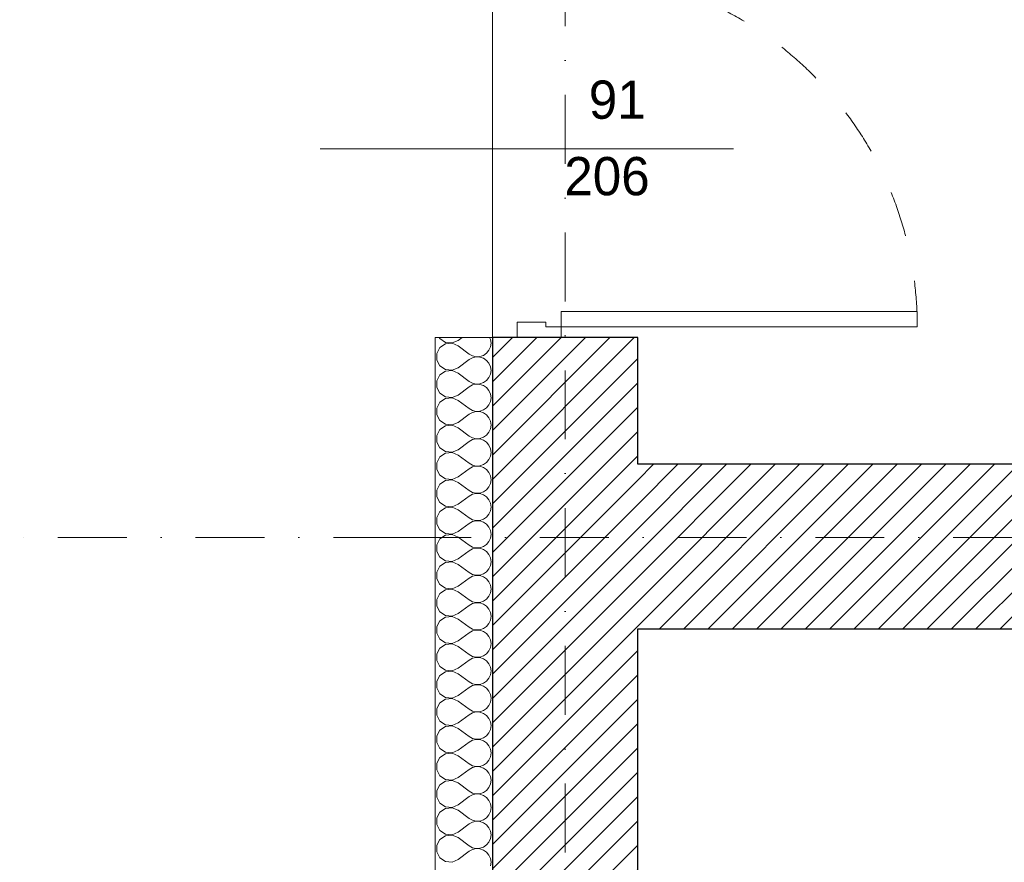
# Model space of a CAD drawing. Header units: millimetres. Extents: x 172139 to 266886, y 89525 to 138225.
# Tile 8 of 94: x 177989 to 180563, y 112357 to 114560. Entities that reach past the tile are written whole.
import ezdxf
from ezdxf.enums import TextEntityAlignment as Align

# ---------------------------------------------------------------- set-up
doc = ezdxf.new("R2010")
doc.units = ezdxf.units.MM
doc.header["$MEASUREMENT"] = 0
doc.linetypes.add('Kropki i Kreski', pattern=[360, 180, -90, 0, -90])
doc.linetypes.add('Przerywana', pattern=[240, 120, -120])
for name, color, linetype in [('Drzwi ArchiCAD', 7, 'Continuous'), ('Konstrukcja - Siatki mod', 7, 'Continuous'), ('KR_INW', 7, 'Continuous'), ('NAPIS_SODON', 7, 'Continuous'), ('Znaczniki drzwi ArchiCADa', 7, 'Continuous')]:
    doc.layers.add(name, color=color, linetype=linetype)
for name, color, linetype, lineweight in [('Drzwi ArchiCAD_Nr_pióra__1', 7, 'Continuous', 13), ('Drzwi ArchiCAD_Nr_pióra__27', 7, 'Continuous', 25), ('KR_INW_Nr_pióra__101', 252, 'Continuous', 5), ('KR_INW_Nr_pióra__27', 7, 'Continuous', 25), ('KR_INW_Nr_pióra__47', 7, 'Continuous', 15), ('NAPIS_SODON_Nr_pióra__1', 7, 'Continuous', 13), ('Znaczniki drzwi ArchiCADa_Nr_pióra__7', 7, 'Continuous', 13)]:
    doc.layers.add(name, color=color, linetype=linetype, lineweight=lineweight)
for name, color, linetype, lineweight, true_color in [('Konstrukcja - Siatki mod_Nr_pióra__48', 7, 'Continuous', 15, 0xa80f02), ('KR_INW_Nr_pióra__102', 7, 'Continuous', 5, 0xcccccc), ('Znaczniki drzwi ArchiCADa_Nr_pióra__20', 7, 'Continuous', 13, 0xb00000)]:
    doc.layers.add(name, color=color, linetype=linetype, lineweight=lineweight, true_color=true_color)
doc.styles.add('GENERATED_STYLE_1', font='txt')
pattern_1 = [(45, (0, 0), (-31.819804, 31.819804), [])]

# ---------------------------------------------------------------- blocks, each defined once
blk = doc.blocks.new('Strop_1', base_point=(179225, 121523.3))
at = {"layer": 'NAPIS_SODON_Nr_pióra__1', "linetype": 'Continuous', "flags": 128}
blk.add_lwpolyline([(179225, 121523.3), (179225.9, 107003.8), (250898.3, 107008.3), (250897.4, 121527.8)], close=True, dxfattribs=at)
blk = doc.blocks.new('*X143')
at = {"layer": 'KR_INW_Nr_pióra__102', "linetype": 'Continuous'}
for p, q in [((179086.3, 113729.1), (179088, 113726)), ((179088, 113726), (179102.4, 113716.3)), ((179119.8, 113714.7), (179135.8, 113721.4)), ((179135.8, 113721.4), (179146, 113729.1)), ((179220.2, 113724), (179217.9, 113729.1)), ((179221.5, 113714.3), (179220.2, 113724)), ((179088, 113702.6), (179079.7, 113687.3)), ((179102.4, 113712.2), (179088, 113702.6)), ((179102.4, 113716.3), (179119.8, 113714.7)), ((179119.8, 113713.9), (179102.4, 113712.2)), ((179135.8, 113707.1), (179119.8, 113713.9)), ((179135.8, 113707.1), (179164.4, 113685.7)), ((179209.9, 113687.9), (179216.2, 113695.5)), ((179216.2, 113695.5), (179220.2, 113704.5)), ((179220.2, 113704.5), (179221.5, 113714.3)), ((179079.7, 113687.3), (179079.7, 113669.9)), ((179079.7, 113669.9), (179088, 113654.5)), ((179135.8, 113650), (179164.4, 113671.4)), ((179164.4, 113685.7), (179173, 113680.9)), ((179173, 113676.2), (179164.4, 113671.4)), ((179173, 113680.9), (179182.6, 113678.7)), ((179182.6, 113678.4), (179173, 113676.2)), ((179182.6, 113678.7), (179192.4, 113679.2)), ((179192.4, 113677.9), (179182.6, 113678.4)), ((179192.4, 113679.2), (179201.8, 113682.3)), ((179201.8, 113674.8), (179192.4, 113677.9)), ((179201.8, 113682.3), (179209.9, 113687.9)), ((179209.9, 113669.2), (179201.8, 113674.8)), ((179216.2, 113661.6), (179209.9, 113669.2)), ((179088, 113654.5), (179102.4, 113644.9)), ((179102.4, 113644.9), (179119.8, 113643.3)), ((179119.8, 113642.4), (179102.4, 113640.8)), ((179119.8, 113643.3), (179135.8, 113650)), ((179135.8, 113635.7), (179119.8, 113642.4)), ((179220.2, 113652.6), (179216.2, 113661.6)), ((179221.5, 113642.9), (179220.2, 113652.6)), ((179220.2, 113633.1), (179221.5, 113642.9)), ((179088, 113631.2), (179079.7, 113615.8)), ((179079.7, 113615.8), (179079.7, 113598.4)), ((179102.4, 113640.8), (179088, 113631.2)), ((179135.8, 113635.7), (179164.4, 113614.3)), ((179201.8, 113610.9), (179209.9, 113616.5)), ((179209.9, 113616.5), (179216.2, 113624.1)), ((179216.2, 113624.1), (179220.2, 113633.1)), ((179079.7, 113598.4), (179088, 113583.1)), ((179135.8, 113578.6), (179164.4, 113600)), ((179164.4, 113614.3), (179173, 113609.5)), ((179173, 113604.8), (179164.4, 113600)), ((179173, 113609.5), (179182.6, 113607.3)), ((179182.6, 113607), (179173, 113604.8)), ((179182.6, 113607.3), (179192.4, 113607.8)), ((179192.4, 113606.5), (179182.6, 113607)), ((179192.4, 113607.8), (179201.8, 113610.9)), ((179201.8, 113603.4), (179192.4, 113606.5)), ((179209.9, 113597.8), (179201.8, 113603.4)), ((179216.2, 113590.2), (179209.9, 113597.8)), ((179220.2, 113581.2), (179216.2, 113590.2)), ((179088, 113583.1), (179102.4, 113573.5)), ((179102.4, 113569.4), (179088, 113559.7)), ((179102.4, 113573.5), (179119.8, 113571.8)), ((179119.8, 113571), (179102.4, 113569.4)), ((179119.8, 113571.8), (179135.8, 113578.6)), ((179135.8, 113564.3), (179119.8, 113571)), ((179135.8, 113564.3), (179164.4, 113542.9)), ((179221.5, 113571.4), (179220.2, 113581.2)), ((179220.2, 113561.7), (179221.5, 113571.4)), ((179088, 113559.7), (179079.7, 113544.4)), ((179079.7, 113544.4), (179079.7, 113527)), ((179164.4, 113542.9), (179173, 113538.1)), ((179173, 113538.1), (179182.6, 113535.9)), ((179192.4, 113536.3), (179201.8, 113539.5)), ((179201.8, 113539.5), (179209.9, 113545.1)), ((179209.9, 113545.1), (179216.2, 113552.7)), ((179216.2, 113552.7), (179220.2, 113561.7)), ((179079.7, 113527), (179088, 113511.7)), ((179135.8, 113507.1), (179164.4, 113528.6)), ((179173, 113533.3), (179164.4, 113528.6)), ((179182.6, 113535.6), (179173, 113533.3)), ((179182.6, 113535.9), (179192.4, 113536.3)), ((179192.4, 113535.1), (179182.6, 113535.6)), ((179201.8, 113531.9), (179192.4, 113535.1)), ((179209.9, 113526.4), (179201.8, 113531.9)), ((179216.2, 113518.8), (179209.9, 113526.4)), ((179220.2, 113509.8), (179216.2, 113518.8)), ((179088, 113488.3), (179079.7, 113473)), ((179088, 113511.7), (179102.4, 113502.1)), ((179102.4, 113497.9), (179088, 113488.3)), ((179102.4, 113502.1), (179119.8, 113500.4)), ((179119.8, 113499.6), (179102.4, 113497.9)), ((179119.8, 113500.4), (179135.8, 113507.1)), ((179135.8, 113492.9), (179119.8, 113499.6)), ((179135.8, 113492.9), (179164.4, 113471.4)), ((179216.2, 113481.2), (179220.2, 113490.2)), ((179221.5, 113500), (179220.2, 113509.8)), ((179220.2, 113490.2), (179221.5, 113500)), ((179079.7, 113473), (179079.7, 113455.6)), ((179164.4, 113471.4), (179173, 113466.7)), ((179173, 113461.9), (179164.4, 113457.1)), ((179173, 113466.7), (179182.6, 113464.4)), ((179182.6, 113464.1), (179173, 113461.9)), ((179182.6, 113464.4), (179192.4, 113464.9)), ((179192.4, 113463.7), (179182.6, 113464.1)), ((179192.4, 113464.9), (179201.8, 113468.1)), ((179201.8, 113460.5), (179192.4, 113463.7)), ((179201.8, 113468.1), (179209.9, 113473.6)), ((179209.9, 113473.6), (179216.2, 113481.2)), ((179079.7, 113455.6), (179088, 113440.3)), ((179088, 113440.3), (179102.4, 113430.6)), ((179119.8, 113429), (179135.8, 113435.7)), ((179135.8, 113435.7), (179164.4, 113457.1)), ((179209.9, 113454.9), (179201.8, 113460.5)), ((179216.2, 113447.3), (179209.9, 113454.9)), ((179220.2, 113438.3), (179216.2, 113447.3)), ((179221.5, 113428.6), (179220.2, 113438.3)), ((179088, 113416.9), (179079.7, 113401.6)), ((179102.4, 113426.5), (179088, 113416.9)), ((179102.4, 113430.6), (179119.8, 113429)), ((179119.8, 113428.2), (179102.4, 113426.5)), ((179135.8, 113421.4), (179119.8, 113428.2)), ((179135.8, 113421.4), (179164.4, 113400)), ((179209.9, 113402.2), (179216.2, 113409.8)), ((179216.2, 113409.8), (179220.2, 113418.8)), ((179220.2, 113418.8), (179221.5, 113428.6)), ((179079.7, 113401.6), (179079.7, 113384.2)), ((179079.7, 113384.2), (179088, 113368.8)), ((179135.8, 113364.3), (179164.4, 113385.7)), ((179164.4, 113400), (179173, 113395.2)), ((179173, 113390.5), (179164.4, 113385.7)), ((179173, 113395.2), (179182.6, 113393)), ((179182.6, 113392.7), (179173, 113390.5)), ((179182.6, 113393), (179192.4, 113393.5)), ((179192.4, 113392.2), (179182.6, 113392.7)), ((179192.4, 113393.5), (179201.8, 113396.6)), ((179201.8, 113389.1), (179192.4, 113392.2)), ((179201.8, 113396.6), (179209.9, 113402.2)), ((179209.9, 113383.5), (179201.8, 113389.1)), ((179088, 113368.8), (179102.4, 113359.2)), ((179102.4, 113359.2), (179119.8, 113357.6)), ((179119.8, 113357.6), (179135.8, 113364.3)), ((179216.2, 113375.9), (179209.9, 113383.5)), ((179220.2, 113366.9), (179216.2, 113375.9)), ((179221.5, 113357.1), (179220.2, 113366.9)), ((179088, 113345.5), (179079.7, 113330.1)), ((179102.4, 113355.1), (179088, 113345.5)), ((179119.8, 113356.7), (179102.4, 113355.1)), ((179135.8, 113350), (179119.8, 113356.7)), ((179135.8, 113350), (179164.4, 113328.6)), ((179209.9, 113330.8), (179216.2, 113338.4)), ((179216.2, 113338.4), (179220.2, 113347.4)), ((179220.2, 113347.4), (179221.5, 113357.1)), ((179079.7, 113330.1), (179079.7, 113312.7)), ((179079.7, 113312.7), (179088, 113297.4)), ((179135.8, 113292.9), (179164.4, 113314.3)), ((179164.4, 113328.6), (179173, 113323.8)), ((179173, 113319.1), (179164.4, 113314.3)), ((179173, 113323.8), (179182.6, 113321.6)), ((179182.6, 113321.3), (179173, 113319.1)), ((179182.6, 113321.6), (179192.4, 113322.1)), ((179192.4, 113320.8), (179182.6, 113321.3)), ((179192.4, 113322.1), (179201.8, 113325.2)), ((179201.8, 113317.7), (179192.4, 113320.8)), ((179201.8, 113325.2), (179209.9, 113330.8)), ((179209.9, 113312.1), (179201.8, 113317.7)), ((179216.2, 113304.5), (179209.9, 113312.1)), ((179088, 113297.4), (179102.4, 113287.8)), ((179102.4, 113283.7), (179088, 113274)), ((179102.4, 113287.8), (179119.8, 113286.1)), ((179119.8, 113285.3), (179102.4, 113283.7)), ((179119.8, 113286.1), (179135.8, 113292.9)), ((179135.8, 113278.6), (179119.8, 113285.3)), ((179220.2, 113295.5), (179216.2, 113304.5)), ((179221.5, 113285.7), (179220.2, 113295.5)), ((179220.2, 113276), (179221.5, 113285.7)), ((179088, 113274), (179079.7, 113258.7)), ((179079.7, 113258.7), (179079.7, 113241.3)), ((179135.8, 113278.6), (179164.4, 113257.1)), ((179164.4, 113257.1), (179173, 113252.4)), ((179201.8, 113253.8), (179209.9, 113259.4)), ((179209.9, 113259.4), (179216.2, 113266.9)), ((179216.2, 113266.9), (179220.2, 113276)), ((179079.7, 113241.3), (179088, 113226)), ((179135.8, 113221.4), (179164.4, 113242.9)), ((179173, 113247.6), (179164.4, 113242.9)), ((179173, 113252.4), (179182.6, 113250.1)), ((179182.6, 113249.9), (179173, 113247.6)), ((179182.6, 113250.1), (179192.4, 113250.6)), ((179192.4, 113249.4), (179182.6, 113249.9)), ((179192.4, 113250.6), (179201.8, 113253.8)), ((179201.8, 113246.2), (179192.4, 113249.4)), ((179209.9, 113240.6), (179201.8, 113246.2)), ((179216.2, 113233.1), (179209.9, 113240.6)), ((179220.2, 113224), (179216.2, 113233.1)), ((179088, 113226), (179102.4, 113216.3)), ((179102.4, 113212.2), (179088, 113202.6)), ((179102.4, 113216.3), (179119.8, 113214.7)), ((179119.8, 113213.9), (179102.4, 113212.2)), ((179119.8, 113214.7), (179135.8, 113221.4)), ((179135.8, 113207.1), (179119.8, 113213.9)), ((179135.8, 113207.1), (179164.4, 113185.7)), ((179216.2, 113195.5), (179220.2, 113204.5)), ((179221.5, 113214.3), (179220.2, 113224)), ((179220.2, 113204.5), (179221.5, 113214.3)), ((179088, 113202.6), (179079.7, 113187.3)), ((179079.7, 113187.3), (179079.7, 113169.9)), ((179164.4, 113185.7), (179173, 113180.9)), ((179173, 113180.9), (179182.6, 113178.7)), ((179182.6, 113178.4), (179173, 113176.2)), ((179182.6, 113178.7), (179192.4, 113179.2)), ((179192.4, 113177.9), (179182.6, 113178.4)), ((179192.4, 113179.2), (179201.8, 113182.3)), ((179201.8, 113174.8), (179192.4, 113177.9)), ((179201.8, 113182.3), (179209.9, 113187.9)), ((179209.9, 113187.9), (179216.2, 113195.5)), ((179079.7, 113169.9), (179088, 113154.5)), ((179088, 113154.5), (179102.4, 113144.9)), ((179135.8, 113150), (179164.4, 113171.4)), ((179173, 113176.2), (179164.4, 113171.4)), ((179209.9, 113169.2), (179201.8, 113174.8)), ((179216.2, 113161.6), (179209.9, 113169.2)), ((179220.2, 113152.6), (179216.2, 113161.6)), ((179221.5, 113142.9), (179220.2, 113152.6)), ((179088, 113131.2), (179079.7, 113115.8)), ((179102.4, 113140.8), (179088, 113131.2)), ((179102.4, 113144.9), (179119.8, 113143.3)), ((179119.8, 113142.4), (179102.4, 113140.8)), ((179119.8, 113143.3), (179135.8, 113150)), ((179135.8, 113135.7), (179119.8, 113142.4)), ((179135.8, 113135.7), (179164.4, 113114.3)), ((179216.2, 113124.1), (179220.2, 113133.1)), ((179220.2, 113133.1), (179221.5, 113142.9)), ((179079.7, 113115.8), (179079.7, 113098.4)), ((179164.4, 113114.3), (179173, 113109.5)), ((179173, 113104.8), (179164.4, 113100)), ((179173, 113109.5), (179182.6, 113107.3)), ((179182.6, 113107), (179173, 113104.8)), ((179182.6, 113107.3), (179192.4, 113107.8)), ((179192.4, 113106.5), (179182.6, 113107)), ((179192.4, 113107.8), (179201.8, 113110.9)), ((179201.8, 113103.4), (179192.4, 113106.5)), ((179201.8, 113110.9), (179209.9, 113116.5)), ((179209.9, 113097.8), (179201.8, 113103.4)), ((179209.9, 113116.5), (179216.2, 113124.1)), ((179079.7, 113098.4), (179088, 113083.1)), ((179088, 113083.1), (179102.4, 113073.5)), ((179119.8, 113071.8), (179135.8, 113078.6)), ((179135.8, 113078.6), (179164.4, 113100)), ((179216.2, 113090.2), (179209.9, 113097.8)), ((179220.2, 113081.2), (179216.2, 113090.2)), ((179221.5, 113071.4), (179220.2, 113081.2)), ((179088, 113059.7), (179079.7, 113044.4)), ((179102.4, 113069.4), (179088, 113059.7)), ((179102.4, 113073.5), (179119.8, 113071.8)), ((179119.8, 113071), (179102.4, 113069.4)), ((179135.8, 113064.3), (179119.8, 113071)), ((179135.8, 113064.3), (179164.4, 113042.9)), ((179209.9, 113045.1), (179216.2, 113052.7)), ((179216.2, 113052.7), (179220.2, 113061.7)), ((179220.2, 113061.7), (179221.5, 113071.4)), ((179079.7, 113044.4), (179079.7, 113027)), ((179079.7, 113027), (179088, 113011.7)), ((179135.8, 113007.1), (179164.4, 113028.6)), ((179164.4, 113042.9), (179173, 113038.1)), ((179173, 113033.3), (179164.4, 113028.6)), ((179173, 113038.1), (179182.6, 113035.9)), ((179182.6, 113035.6), (179173, 113033.3)), ((179182.6, 113035.9), (179192.4, 113036.3)), ((179192.4, 113035.1), (179182.6, 113035.6)), ((179192.4, 113036.3), (179201.8, 113039.5)), ((179201.8, 113031.9), (179192.4, 113035.1)), ((179201.8, 113039.5), (179209.9, 113045.1)), ((179209.9, 113026.4), (179201.8, 113031.9)), ((179216.2, 113018.8), (179209.9, 113026.4)), ((179088, 113011.7), (179102.4, 113002.1)), ((179102.4, 112997.9), (179088, 112988.3)), ((179102.4, 113002.1), (179119.8, 113000.4)), ((179119.8, 112999.6), (179102.4, 112997.9)), ((179119.8, 113000.4), (179135.8, 113007.1)), ((179135.8, 112992.9), (179119.8, 112999.6)), ((179220.2, 113009.8), (179216.2, 113018.8)), ((179221.5, 113000), (179220.2, 113009.8)), ((179220.2, 112990.2), (179221.5, 113000)), ((179088, 112988.3), (179079.7, 112973)), ((179079.7, 112973), (179079.7, 112955.6)), ((179135.8, 112992.9), (179164.4, 112971.4)), ((179201.8, 112968.1), (179209.9, 112973.6)), ((179209.9, 112973.6), (179216.2, 112981.2)), ((179216.2, 112981.2), (179220.2, 112990.2)), ((179079.7, 112955.6), (179088, 112940.3)), ((179135.8, 112935.7), (179164.4, 112957.1)), ((179164.4, 112971.4), (179173, 112966.7)), ((179173, 112961.9), (179164.4, 112957.1)), ((179173, 112966.7), (179182.6, 112964.4)), ((179182.6, 112964.1), (179173, 112961.9)), ((179182.6, 112964.4), (179192.4, 112964.9)), ((179192.4, 112963.7), (179182.6, 112964.1)), ((179192.4, 112964.9), (179201.8, 112968.1)), ((179201.8, 112960.5), (179192.4, 112963.7)), ((179209.9, 112954.9), (179201.8, 112960.5)), ((179216.2, 112947.3), (179209.9, 112954.9)), ((179220.2, 112938.3), (179216.2, 112947.3)), ((179088, 112940.3), (179102.4, 112930.6)), ((179102.4, 112926.5), (179088, 112916.9)), ((179102.4, 112930.6), (179119.8, 112929)), ((179119.8, 112928.2), (179102.4, 112926.5)), ((179119.8, 112929), (179135.8, 112935.7)), ((179135.8, 112921.4), (179119.8, 112928.2)), ((179135.8, 112921.4), (179164.4, 112900)), ((179221.5, 112928.6), (179220.2, 112938.3)), ((179220.2, 112918.8), (179221.5, 112928.6)), ((179088, 112916.9), (179079.7, 112901.6)), ((179079.7, 112901.6), (179079.7, 112884.2)), ((179164.4, 112900), (179173, 112895.2)), ((179173, 112895.2), (179182.6, 112893)), ((179192.4, 112893.5), (179201.8, 112896.6)), ((179201.8, 112896.6), (179209.9, 112902.2)), ((179209.9, 112902.2), (179216.2, 112909.8)), ((179216.2, 112909.8), (179220.2, 112918.8)), ((179079.7, 112884.2), (179088, 112868.8)), ((179088, 112868.8), (179102.4, 112859.2)), ((179135.8, 112864.3), (179164.4, 112885.7)), ((179173, 112890.5), (179164.4, 112885.7)), ((179182.6, 112892.7), (179173, 112890.5)), ((179182.6, 112893), (179192.4, 112893.5)), ((179192.4, 112892.2), (179182.6, 112892.7)), ((179201.8, 112889.1), (179192.4, 112892.2)), ((179209.9, 112883.5), (179201.8, 112889.1)), ((179216.2, 112875.9), (179209.9, 112883.5)), ((179220.2, 112866.9), (179216.2, 112875.9)), ((179088, 112845.5), (179079.7, 112830.1)), ((179102.4, 112855.1), (179088, 112845.5)), ((179102.4, 112859.2), (179119.8, 112857.6)), ((179119.8, 112856.7), (179102.4, 112855.1)), ((179119.8, 112857.6), (179135.8, 112864.3)), ((179135.8, 112850), (179119.8, 112856.7)), ((179135.8, 112850), (179164.4, 112828.6)), ((179216.2, 112838.4), (179220.2, 112847.4)), ((179221.5, 112857.1), (179220.2, 112866.9)), ((179220.2, 112847.4), (179221.5, 112857.1)), ((179079.7, 112830.1), (179079.7, 112812.7)), ((179164.4, 112828.6), (179173, 112823.8)), ((179173, 112819.1), (179164.4, 112814.3)), ((179173, 112823.8), (179182.6, 112821.6)), ((179182.6, 112821.3), (179173, 112819.1)), ((179182.6, 112821.6), (179192.4, 112822.1)), ((179192.4, 112820.8), (179182.6, 112821.3)), ((179192.4, 112822.1), (179201.8, 112825.2)), ((179201.8, 112817.7), (179192.4, 112820.8)), ((179201.8, 112825.2), (179209.9, 112830.8)), ((179209.9, 112812.1), (179201.8, 112817.7)), ((179209.9, 112830.8), (179216.2, 112838.4)), ((179079.7, 112812.7), (179088, 112797.4)), ((179088, 112797.4), (179102.4, 112787.8)), ((179119.8, 112786.1), (179135.8, 112792.9)), ((179135.8, 112792.9), (179164.4, 112814.3)), ((179216.2, 112804.5), (179209.9, 112812.1)), ((179220.2, 112795.5), (179216.2, 112804.5)), ((179221.5, 112785.7), (179220.2, 112795.5)), ((179088, 112774), (179079.7, 112758.7)), ((179102.4, 112783.7), (179088, 112774)), ((179102.4, 112787.8), (179119.8, 112786.1)), ((179119.8, 112785.3), (179102.4, 112783.7)), ((179135.8, 112778.6), (179119.8, 112785.3)), ((179135.8, 112778.6), (179164.4, 112757.1)), ((179209.9, 112759.4), (179216.2, 112766.9)), ((179216.2, 112766.9), (179220.2, 112776)), ((179220.2, 112776), (179221.5, 112785.7)), ((179079.7, 112758.7), (179079.7, 112741.3)), ((179079.7, 112741.3), (179088, 112726)), ((179135.8, 112721.4), (179164.4, 112742.9)), ((179164.4, 112757.1), (179173, 112752.4)), ((179173, 112747.6), (179164.4, 112742.9)), ((179173, 112752.4), (179182.6, 112750.1)), ((179182.6, 112749.9), (179173, 112747.6)), ((179182.6, 112750.1), (179192.4, 112750.6)), ((179192.4, 112749.4), (179182.6, 112749.9)), ((179192.4, 112750.6), (179201.8, 112753.8)), ((179201.8, 112746.2), (179192.4, 112749.4)), ((179201.8, 112753.8), (179209.9, 112759.4)), ((179209.9, 112740.6), (179201.8, 112746.2)), ((179216.2, 112733.1), (179209.9, 112740.6)), ((179088, 112726), (179102.4, 112716.3)), ((179102.4, 112716.3), (179119.8, 112714.7)), ((179119.8, 112714.7), (179135.8, 112721.4)), ((179220.2, 112724), (179216.2, 112733.1)), ((179221.5, 112714.3), (179220.2, 112724)), ((179088, 112702.6), (179079.7, 112687.3)), ((179102.4, 112712.2), (179088, 112702.6)), ((179119.8, 112713.9), (179102.4, 112712.2)), ((179135.8, 112707.1), (179119.8, 112713.9)), ((179135.8, 112707.1), (179164.4, 112685.7)), ((179209.9, 112687.9), (179216.2, 112695.5)), ((179216.2, 112695.5), (179220.2, 112704.5)), ((179220.2, 112704.5), (179221.5, 112714.3)), ((179079.7, 112687.3), (179079.7, 112669.9)), ((179079.7, 112669.9), (179088, 112654.5)), ((179135.8, 112650), (179164.4, 112671.4)), ((179164.4, 112685.7), (179173, 112680.9)), ((179173, 112676.2), (179164.4, 112671.4)), ((179173, 112680.9), (179182.6, 112678.7)), ((179182.6, 112678.4), (179173, 112676.2)), ((179182.6, 112678.7), (179192.4, 112679.2)), ((179192.4, 112677.9), (179182.6, 112678.4)), ((179192.4, 112679.2), (179201.8, 112682.3)), ((179201.8, 112674.8), (179192.4, 112677.9)), ((179201.8, 112682.3), (179209.9, 112687.9)), ((179209.9, 112669.2), (179201.8, 112674.8)), ((179216.2, 112661.6), (179209.9, 112669.2)), ((179088, 112654.5), (179102.4, 112644.9)), ((179102.4, 112640.8), (179088, 112631.2)), ((179102.4, 112644.9), (179119.8, 112643.3)), ((179119.8, 112642.4), (179102.4, 112640.8)), ((179119.8, 112643.3), (179135.8, 112650)), ((179135.8, 112635.7), (179119.8, 112642.4)), ((179220.2, 112652.6), (179216.2, 112661.6)), ((179221.5, 112642.9), (179220.2, 112652.6)), ((179220.2, 112633.1), (179221.5, 112642.9)), ((179088, 112631.2), (179079.7, 112615.8)), ((179079.7, 112615.8), (179079.7, 112598.4)), ((179135.8, 112635.7), (179164.4, 112614.3)), ((179164.4, 112614.3), (179173, 112609.5)), ((179201.8, 112610.9), (179209.9, 112616.5)), ((179209.9, 112616.5), (179216.2, 112624.1)), ((179216.2, 112624.1), (179220.2, 112633.1)), ((179079.7, 112598.4), (179088, 112583.1)), ((179135.8, 112578.6), (179164.4, 112600)), ((179173, 112604.8), (179164.4, 112600)), ((179173, 112609.5), (179182.6, 112607.3)), ((179182.6, 112607), (179173, 112604.8)), ((179182.6, 112607.3), (179192.4, 112607.8)), ((179192.4, 112606.5), (179182.6, 112607)), ((179192.4, 112607.8), (179201.8, 112610.9)), ((179201.8, 112603.4), (179192.4, 112606.5)), ((179209.9, 112597.8), (179201.8, 112603.4)), ((179216.2, 112590.2), (179209.9, 112597.8)), ((179220.2, 112581.2), (179216.2, 112590.2)), ((179088, 112583.1), (179102.4, 112573.5)), ((179102.4, 112569.4), (179088, 112559.7)), ((179102.4, 112573.5), (179119.8, 112571.8)), ((179119.8, 112571), (179102.4, 112569.4)), ((179119.8, 112571.8), (179135.8, 112578.6)), ((179135.8, 112564.3), (179119.8, 112571)), ((179135.8, 112564.3), (179164.4, 112542.9)), ((179216.2, 112552.7), (179220.2, 112561.7)), ((179221.5, 112571.4), (179220.2, 112581.2)), ((179220.2, 112561.7), (179221.5, 112571.4)), ((179088, 112559.7), (179079.7, 112544.4)), ((179079.7, 112544.4), (179079.7, 112527)), ((179164.4, 112542.9), (179173, 112538.1)), ((179173, 112538.1), (179182.6, 112535.9)), ((179182.6, 112535.6), (179173, 112533.3)), ((179182.6, 112535.9), (179192.4, 112536.3)), ((179192.4, 112535.1), (179182.6, 112535.6)), ((179192.4, 112536.3), (179201.8, 112539.5)), ((179201.8, 112531.9), (179192.4, 112535.1)), ((179201.8, 112539.5), (179209.9, 112545.1)), ((179209.9, 112545.1), (179216.2, 112552.7)), ((179079.7, 112527), (179088, 112511.7)), ((179088, 112511.7), (179102.4, 112502.1)), ((179135.8, 112507.1), (179164.4, 112528.6)), ((179173, 112533.3), (179164.4, 112528.6)), ((179209.9, 112526.4), (179201.8, 112531.9)), ((179216.2, 112518.8), (179209.9, 112526.4)), ((179220.2, 112509.8), (179216.2, 112518.8)), ((179221.5, 112500), (179220.2, 112509.8)), ((179088, 112488.3), (179079.7, 112473)), ((179102.4, 112497.9), (179088, 112488.3)), ((179102.4, 112502.1), (179119.8, 112500.4)), ((179119.8, 112499.6), (179102.4, 112497.9)), ((179119.8, 112500.4), (179135.8, 112507.1)), ((179135.8, 112492.9), (179119.8, 112499.6)), ((179135.8, 112492.9), (179164.4, 112471.4)), ((179216.2, 112481.2), (179220.2, 112490.2)), ((179220.2, 112490.2), (179221.5, 112500)), ((179079.7, 112473), (179079.7, 112455.6)), ((179135.8, 112435.7), (179164.4, 112457.1)), ((179164.4, 112471.4), (179173, 112466.7)), ((179173, 112461.9), (179164.4, 112457.1)), ((179173, 112466.7), (179182.6, 112464.4)), ((179182.6, 112464.1), (179173, 112461.9)), ((179182.6, 112464.4), (179192.4, 112464.9)), ((179192.4, 112463.7), (179182.6, 112464.1)), ((179192.4, 112464.9), (179201.8, 112468.1)), ((179201.8, 112460.5), (179192.4, 112463.7)), ((179201.8, 112468.1), (179209.9, 112473.6)), ((179209.9, 112454.9), (179201.8, 112460.5)), ((179209.9, 112473.6), (179216.2, 112481.2)), ((179079.7, 112455.6), (179088, 112440.3)), ((179088, 112440.3), (179102.4, 112430.6)), ((179119.8, 112429), (179135.8, 112435.7)), ((179216.2, 112447.3), (179209.9, 112454.9)), ((179220.2, 112438.3), (179216.2, 112447.3)), ((179221.5, 112428.6), (179220.2, 112438.3)), ((179088, 112416.9), (179079.7, 112401.6)), ((179102.4, 112426.5), (179088, 112416.9)), ((179102.4, 112430.6), (179119.8, 112429)), ((179119.8, 112428.2), (179102.4, 112426.5)), ((179135.8, 112421.4), (179119.8, 112428.2)), ((179135.8, 112421.4), (179164.4, 112400)), ((179209.9, 112402.2), (179216.2, 112409.8)), ((179216.2, 112409.8), (179220.2, 112418.8)), ((179220.2, 112418.8), (179221.5, 112428.6)), ((179079.7, 112401.6), (179079.7, 112384.2)), ((179079.7, 112384.2), (179088, 112368.8)), ((179135.8, 112364.3), (179164.4, 112385.7)), ((179164.4, 112400), (179173, 112395.2)), ((179173, 112390.5), (179164.4, 112385.7)), ((179173, 112395.2), (179182.6, 112393)), ((179182.6, 112392.7), (179173, 112390.5)), ((179182.6, 112393), (179192.4, 112393.5)), ((179192.4, 112392.2), (179182.6, 112392.7)), ((179192.4, 112393.5), (179201.8, 112396.6)), ((179201.8, 112389.1), (179192.4, 112392.2)), ((179201.8, 112396.6), (179209.9, 112402.2)), ((179209.9, 112383.5), (179201.8, 112389.1)), ((179216.2, 112375.9), (179209.9, 112383.5)), ((179088, 112368.8), (179102.4, 112359.2)), ((179102.4, 112359.2), (179119.8, 112357.6)), ((179119.8, 112357.6), (179135.8, 112364.3)), ((179220.2, 112366.9), (179216.2, 112375.9)), ((179221.5, 112357.1), (179220.2, 112366.9)), ((179220.2, 112347.4), (179221.5, 112357.1))]:
    blk.add_line(p, q, dxfattribs=at)
blk = doc.blocks.new('Drzwi 19')
at = {"layer": 'Drzwi ArchiCAD_Nr_pióra__1', "linetype": 'Continuous'}
for p, q in [((425.4, 0), (425.4, 930.7)), ((425.4, 930.7), (465.4, 930.7)), ((465.4, 930.7), (465.4, 0)), ((-465.4, 0), (-493.4, 0)), ((-493.4, 0), (-493.4, -115)), ((-465.4, -40), (-465.4, 0)), ((465.4, 0), (425.4, 0)), ((493.4, 0), (465.4, 0)), ((465.4, 0), (465.4, -40)), ((493.4, -115), (493.4, 0)), ((-453.4, -40), (-465.4, -40)), ((-453.4, -115), (-453.4, -40)), ((465.4, -40), (453.4, -40)), ((453.4, -40), (453.4, -115)), ((-493.4, -115), (-453.4, -115)), ((453.4, -115), (493.4, -115))]:
    blk.add_line(p, q, dxfattribs=at)
at = {"layer": 'Drzwi ArchiCAD_Nr_pióra__1', "linetype": 'Przerywana'}
blk.add_arc((465.4, 0), 930.7, 90, 180, dxfattribs=at)
at = {"layer": 'Drzwi ArchiCAD_Nr_pióra__27', "linetype": 'Continuous'}
for p, q in [((-493.4, 0), (-493.4, -115)), ((493.4, 0), (493.4, -115))]:
    blk.add_line(p, q, dxfattribs=at)
blk = doc.blocks.new('Znacznik Wym 19_21')
at = {"layer": 'Znaczniki drzwi ArchiCADa_Nr_pióra__20', "linetype": 'Continuous'}
blk.add_line((0, 250), (0, -830), dxfattribs=at)
at = {"layer": 'Znaczniki drzwi ArchiCADa_Nr_pióra__7', "style": 'GENERATED_STYLE_1'}
for tag, p in [('AC_MarkerText_2', (-17.6, -97.3)), ('AC_MarkerText_3', (182.4, -161.3))]:
    blk.add_attdef(tag, text='', height=100, rotation=90, dxfattribs=at).set_placement(p, align=Align.BOTTOM_LEFT)
blk = doc.blocks.new('Ściana_2', base_point=(179075.1, 121675.6))
at = {"layer": 'KR_INW_Nr_pióra__101', "linetype": 'Continuous'}
h = blk.add_hatch(dxfattribs=at)
h.set_pattern_fill('Cegła_licówka', color=256, style=0, pattern_type=2)
h.set_pattern_definition(pattern_1)
h.paths.add_polyline_path([(179225.1, 107005.1), (179605.1, 107385.1), (179605.1, 113729.1), (179405.1, 113729.1), (179290.1, 113729.1), (179225.1, 113729.1)])
at = {"layer": 'KR_INW_Nr_pióra__27', "linetype": 'Continuous'}
for p, q in [((179225.1, 113729.1), (179225.1, 107005.1)), ((179290.1, 113729.1), (179225.1, 113729.1)), ((179405.1, 113729.1), (179290.1, 113729.1)), ((179605.1, 113729.1), (179405.1, 113729.1))]:
    blk.add_line(p, q, dxfattribs=at)
at = {"layer": 'KR_INW_Nr_pióra__27', "linetype": 'Continuous', "flags": 128}
for points in [[(179605.1, 113397.6), (179605.1, 113729.1)], [(179605.1, 107385.1), (179605.1, 112967.6)]]:
    blk.add_lwpolyline(points, dxfattribs=at)
at = {"layer": 'KR_INW_Nr_pióra__47', "linetype": 'Continuous'}
blk.add_line((179225.1, 113729.1), (179075.1, 113729.1), dxfattribs=at)
at = {"layer": 'KR_INW_Nr_pióra__47', "linetype": 'Continuous', "flags": 128}
blk.add_lwpolyline([(179075.1, 113729.1), (179075.1, 106855.1)], dxfattribs=at)
at = {"layer": 'Drzwi ArchiCAD', "linetype": 'Continuous', "zscale": 1000, "rotation": 270}
blk.add_blockref('Drzwi 19', (179405.1, 114222.5), dxfattribs=at)
at = {"layer": 'KR_INW'}
blk.add_blockref('*X143', (0, 0), dxfattribs=at)
at = {"layer": 'Znaczniki drzwi ArchiCADa', "color": 14, "lineweight": 13, "true_color": 0xb00000}
ref = blk.add_blockref('Znacznik Wym 19_21', (179605.1, 114222.5), dxfattribs=dict(at, rotation=270))
ref.add_attrib('AC_MarkerText_2', '91', dxfattribs={"layer": 'Znaczniki drzwi ArchiCADa_Nr_pióra__7', "color": 7, "height": 100, "rotation": 360, "style": 'GENERATED_STYLE_1'}).set_placement((179477.1, 114270.8), align=Align.BOTTOM_LEFT)
ref.add_attrib('AC_MarkerText_3', '206', dxfattribs={"layer": 'Znaczniki drzwi ArchiCADa_Nr_pióra__7', "color": 7, "height": 100, "rotation": 360, "style": 'GENERATED_STYLE_1'}).set_placement((179413.1, 114070.8), align=Align.BOTTOM_LEFT)
blk = doc.blocks.new('Ściana_130', base_point=(209438.1, 113397.6))
at = {"layer": 'KR_INW_Nr_pióra__101', "linetype": 'Continuous'}
h = blk.add_hatch(dxfattribs=at)
h.set_pattern_fill('Cegła_licówka', color=256, style=0, pattern_type=2)
h.set_pattern_definition(pattern_1)
h.paths.add_polyline_path([(182433.6, 113397.6), (179605.1, 113397.6), (179605.1, 112967.6), (182433.6, 112967.6), (182433.6, 113082.6)])
at = {"layer": 'KR_INW_Nr_pióra__27', "linetype": 'Continuous', "flags": 128}
for points in [[(182433.6, 113397.6), (179605.1, 113397.6)], [(179605.1, 112967.6), (182373.6, 112967.6)]]:
    blk.add_lwpolyline(points, dxfattribs=at)
blk = doc.blocks.new('Standardowy znacznik siatki_2')
at = {"layer": 'Konstrukcja - Siatki mod_Nr_pióra__48', "linetype": 'Kropki i Kreski'}
blk.add_line((1000, 0), (16187.8, 0), dxfattribs=at)
blk = doc.blocks.new('Standardowy znacznik siatki_10')
at = {"layer": 'Konstrukcja - Siatki mod_Nr_pióra__48', "linetype": 'Kropki i Kreski'}
for q in [(0, 0), (72912, 0)]:
    blk.add_line((1000, 0), q, dxfattribs=at)

msp = doc.modelspace()

# ---------------------------------------------------------------- block references
at = {"layer": 'Konstrukcja - Siatki mod', "color": 8, "linetype": 'Continuous', "lineweight": 13, "zscale": 1000, "rotation": 270}
msp.add_blockref('Standardowy znacznik siatki_2', (179415.1, 122925.3), dxfattribs=at)
at = {"layer": 'Konstrukcja - Siatki mod', "color": 8, "linetype": 'Continuous', "lineweight": 13, "zscale": 1000}
msp.add_blockref('Standardowy znacznik siatki_10', (177989.3, 113205.9), dxfattribs=at)
at = {"layer": 'KR_INW'}
for name, p in [('Ściana_2', (179075.1, 121675.6)), ('Ściana_130', (209438.1, 113397.6))]:
    msp.add_blockref(name, p, dxfattribs=at)
at = {"layer": 'NAPIS_SODON', "linetype": 'Continuous'}
msp.add_blockref('Strop_1', (179225, 121523.3), dxfattribs=at)

doc.saveas('drawing.dxf')
